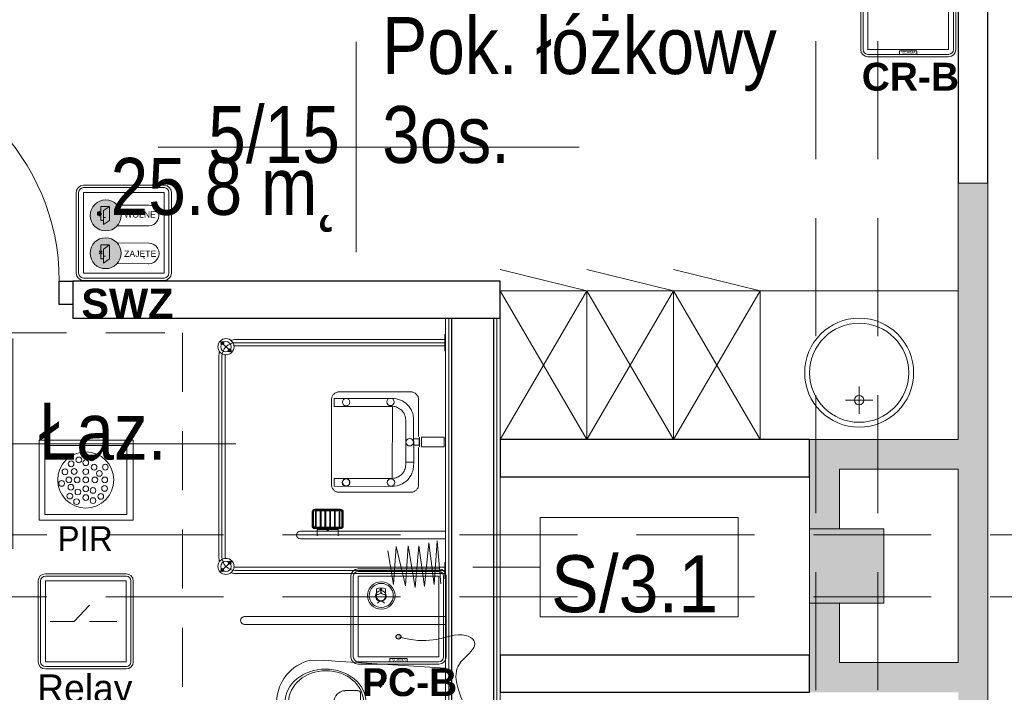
# Model space of a CAD drawing. Header units: centimetres. Extents: x -1316 to 21770, y -8842 to 3590.
# Tile 65 of 125: x -947 to -549, y 2277 to 2549. Entities that reach past the tile are written whole.
import ezdxf

# ---------------------------------------------------------------- set-up
doc = ezdxf.new("R2010")
doc.units = ezdxf.units.CM
for name, pattern in [('Dash', [60, 30, -30]), ('Hidden', [71.4375, 47.625, -23.8125]), ('Ponad', [39.688, 23.813, -15.875]), ('Ukryte', [71.438, 47.625, -23.813])]:
    doc.linetypes.add(name, pattern=pattern)
for name, color, linetype, lineweight in [('A-AREA-IDEN', 2, 'Continuous', 13), ('A-DETL', 90, 'Continuous', 9), ('A-DETL-GENF', 92, 'Continuous', 9), ('A-DETL-HDLN', 90, 'Ukryte', 9), ('A-DETL-MEDM', 33, 'Continuous', 13), ('A-DOOR', 31, 'Continuous', 13), ('A-FLOR-OVHD', 1, 'Ponad', 9), ('A-WALL', 113, 'Continuous', 13), ('A-WALL-FNSH', 113, 'Continuous', 13), ('A-WALL-IDEN', 211, 'Continuous', 13), ('A-WALL-PATT', 111, 'Continuous', 13), ('I-FURN', 30, 'Continuous', 9), ('P-SANR-FIXT', 6, 'Continuous', 9), ('PRZYW_Elementy_inst_przyw', 7, 'Continuous', 9), ('S-COLS', 52, 'Continuous', 13)]:
    doc.layers.add(name, color=color, linetype=linetype, lineweight=lineweight)
doc.styles.add('adam', font='arialbd.ttf')
doc.styles.add('Arial_11', font='arial.ttf', dxfattribs={"width": 0.85, "height": 23})
doc.styles.add('Arial_12', font='arial.ttf', dxfattribs={"width": 0.9, "height": 23})
doc.styles.add('GENERATED_STYLE_1', font='arial.ttf')

# ---------------------------------------------------------------- blocks, each defined once
blk = doc.blocks.new('M_Concrete-Square-Column - 300 x 300mm-1794508-5_piętro III __10_50 m_ - stan projektowany')
at = {"layer": 'S-COLS', "lineweight": 9}
blk.add_hatch(color=254, dxfattribs=at).paths.add_polyline_path([(15, -15), (15, 15), (-15, 15), (-15, -15)], flags=0)
for p, q in [((15, 15), (-15, 15)), ((-15, 15), (-15, -15)), ((15, -15), (15, 15)), ((-15, -15), (15, -15))]:
    blk.add_line(p, q, dxfattribs=at)
blk = doc.blocks.new('Blat - Blat-V3-5_piętro III __10_50 m_ - stan projektowany')
at = {"layer": 'I-FURN'}
for p, q in [((0, 60), (0, 0)), ((80, 60), (0, 60))]:
    blk.add_line(p, q, dxfattribs=at)
blk = doc.blocks.new('DRZWI 1S - automatyczna etykieta - Drzwi 90 _łazienkowe_-2364283-5_piętro III __10_50 m_ - stan projektowany')
at = {"layer": 'A-DETL-GENF'}
for p, q in [((-50.5, 2), (-45, 2)), ((-50.5, -7.5), (-50.5, 2)), ((-45, 2), (-45, -7.5)), ((45, 2), (50.5, 2)), ((45, -7.5), (45, 2)), ((50.5, 2), (50.5, -7.5)), ((-45, -7.5), (-50.5, -7.5)), ((50.5, -7.5), (45, -7.5))]:
    blk.add_line(p, q, dxfattribs=at)
at = {"layer": 'A-DETL-MEDM', "lineweight": 25}
for p, q in [((-50.5, -7.5), (-50.5, 2)), ((-50.5, 2), (-45, 2)), ((-45, 2), (-45, -7.5)), ((45, 2), (45, -7.5)), ((50.5, 2), (45, 2)), ((50.5, -7.5), (50.5, 2)), ((-45, -7.5), (-50.5, -7.5)), ((45, -7.5), (50.5, -7.5))]:
    blk.add_line(p, q, dxfattribs=at)
at = {"layer": 'A-DOOR'}
blk.add_line((45, -7.5), (45, -97.5), dxfattribs=at)
blk.add_arc((45, -7.5), 90, 180, 270, dxfattribs=at)
blk = doc.blocks.new('umywalka okrągła d _44cm stal nierdzewna - Type 1-2178342-5_piętro III __10_50 m_ - stan projektowany')
at = {"layer": 'P-SANR-FIXT'}
for p, q in [((12.5, 16.43), (12.5, 27.43)), ((7, 21.93), (18, 21.93))]:
    blk.add_line(p, q, dxfattribs=at)
for centre, radius in [((12.5, 33), 22), ((12.5, 33), 20), ((12.5, 21.93), 1.9)]:
    blk.add_circle(centre, radius, dxfattribs=at)
blk = doc.blocks.new('miska ustępowa dla N_35_5x54 wisząca koło narożna - Type 1-2357505-5_piętro III __10_50 m_ - stan projektowany')
at = {"layer": 'P-SANR-FIXT'}
for p, q in [((44.09, 92.2), (44.09, 11)), ((47.21, 92.2), (47.21, 11)), ((-23.38, 80.62), (-32.35, 80.62)), ((-23.38, 79.06), (-32.35, 79.06)), ((-32.35, 77.5), (-23.38, 77.5)), ((-24.94, 56.63), (-24.94, 77.5)), ((-23.38, 56.63), (-23.38, 79.06)), ((-21.82, 56.63), (-21.82, 79.06)), ((1.02, 74.96), (2.75, 76.27)), ((2.75, 76.27), (4.01, 77.03)), ((4.01, 77.03), (6.13, 78.05)), ((6.13, 78.05), (7.56, 78.51)), ((7.56, 78.51), (9.56, 78.98)), ((9.56, 78.98), (11.02, 79.17)), ((11.02, 79.17), (12.5, 79.25)), ((12.5, 79.25), (13.98, 79.17)), ((13.98, 79.17), (15.44, 78.98)), ((15.44, 78.98), (17.44, 78.51)), ((17.44, 78.51), (18.87, 78.05)), ((18.87, 78.05), (20.99, 77.03)), ((20.99, 77.03), (22.25, 76.27)), ((22.25, 76.27), (23.98, 74.96)), ((-2.34, 71.05), (-1.51, 72.26)), ((-1.51, 72.26), (-0.58, 73.39)), ((-0.58, 73.39), (1.02, 74.96)), ((23.98, 74.96), (25.58, 73.39)), ((25.58, 73.39), (26.51, 72.26)), ((26.51, 72.26), (27.34, 71.05)), ((-4.19, 67.09), (-3.69, 68.46)), ((-3.69, 68.46), (-3.07, 69.78)), ((-3.07, 69.78), (-2.34, 71.05)), ((27.34, 71.05), (28.07, 69.78)), ((28.07, 69.78), (28.69, 68.46)), ((28.69, 68.46), (29.19, 67.09)), ((-4.88, 59.89), (-4.82, 64.32)), ((-4.82, 64.32), (-4.57, 65.68)), ((-4.57, 65.68), (-4.19, 67.09)), ((29.19, 67.09), (29.57, 65.68)), ((29.57, 65.68), (29.53, 64.32)), ((29.53, 64.32), (29.58, 59.89)), ((-4.56, 55.56), (-4.88, 59.89)), ((29.58, 59.89), (29.22, 55.56)), ((-1.4, 11), (-4.56, 55.56)), ((8.17, 46.6), (8.17, 51.72)), ((17.32, 51.72), (17.32, 46.6)), ((29.22, 55.56), (26.4, 11)), ((16.4, 45.33), (9.09, 45.33)), ((3.32, 37.31), (6.14, 37.31)), ((4.69, 35.9), (4.69, 38.7)), ((18.43, 37.31), (21.25, 37.31)), ((19.8, 35.9), (19.8, 38.7))]:
    blk.add_line(p, q, dxfattribs=at)
for centre in [(4.69, 37.31), (19.8, 37.31)]:
    blk.add_circle(centre, 0.825, dxfattribs=at)
for centre, radius, start, end in [((45.65, 92.2), 1.56, 0, 180), ((-23.38, 79.06), 1.56, 360, 90), ((-23.38, 79.06), 1.56, 270, 360), ((-30.79, 56.63), 5.85, 254.5618, 0), ((-30.79, 56.63), 7.41, 257.8673, 0), ((-30.79, 56.63), 8.97, 260.0004, 0), ((12.74, 51.5), 4.58, 2.8022, 177.1978), ((9.34, 46.48), 1.17, 174.1101, 257.7661), ((16.15, 46.48), 1.17, 282.2339, 5.8899)]:
    blk.add_arc(centre, radius, start, end, dxfattribs=at)
for centre, major_axis, ratio in [((12.55, 59.51), (0, 16.33), 0.823529), ((12.55, 59.26), (0, 15.16), 0.845174)]:
    blk.add_ellipse(centre, major_axis=major_axis, ratio=ratio, dxfattribs=at)
blk = doc.blocks.new('brodzik natryskowy dla N - Type 1-2359080-5_piętro III __10_50 m_ - stan projektowany')
at = {"layer": 'P-SANR-FIXT'}
for p, q in [((-35.25, 97.25), (-40.13, 102.13)), ((47.11, 102.55), (-33.8, 102.55)), ((-33.8, 101.3), (47.11, 101.3)), ((47.11, 100.05), (-33.8, 100.05)), ((48.56, 97.25), (53.43, 102.13)), ((-40.55, 11.3), (-40.55, 95.8)), ((-39.3, 11), (-39.3, 95.8)), ((-38.05, 11.3), (-38.05, 95.8)), ((51.36, 11.3), (51.36, 95.8)), ((52.61, 11), (52.61, 96)), ((53.86, 11.3), (53.86, 95.8)), ((-26.61, 11.2), (-26.61, 69.6)), ((-23.41, 69.6), (-23.41, 11.2)), ((-22.41, 63.8), (-22.41, 53.4)), ((-22.11, 63.8), (-22.11, 53.4)), ((-21.81, 63.8), (-21.81, 53.4)), ((-15.71, 64.9), (-21.31, 64.9)), ((-15.71, 64.6), (-21.31, 64.6)), ((-15.71, 64.3), (-21.31, 64.3)), ((-15.21, 53.4), (-15.21, 63.8)), ((-14.91, 53.4), (-14.91, 63.8)), ((-14.61, 53.4), (-14.61, 63.8)), ((-22.41, 62.85), (-25.41, 62.85)), ((-22.81, 62.85), (-22.81, 54.35)), ((-22.61, 62.85), (-22.61, 54.35)), ((-21.81, 63.5), (-15.21, 63.5)), ((-21.81, 63.2), (-15.21, 63.2)), ((-21.81, 61.6), (-15.21, 61.6)), ((-21.81, 61.3), (-15.21, 61.3)), ((-21.81, 59.7), (-15.21, 59.7)), ((-21.81, 59.4), (-15.21, 59.4)), ((-21.81, 57.8), (-15.21, 57.8)), ((-21.81, 57.5), (-15.21, 57.5)), ((-21.81, 55.9), (-15.21, 55.9)), ((-7.4, 55.43), (-7.25, 55.67)), ((-7.25, 55.67), (-7.07, 55.9)), ((-7.07, 55.9), (-6.88, 56.11)), ((-6.88, 56.11), (-6.67, 56.31)), ((-6.67, 56.31), (-6.44, 56.49)), ((-6.44, 56.49), (-6.2, 56.64)), ((-6.2, 56.64), (-5.95, 56.77)), ((-5.95, 56.77), (-5.69, 56.88)), ((-5.69, 56.88), (-5.41, 56.96)), ((-5.41, 56.96), (-5.13, 57.01)), ((-5.29, 56.03), (-5.37, 32.6)), ((-2.15, 56.03), (-5.29, 56.03)), ((-5.13, 57.01), (29.82, 57.01)), ((-2.15, 32.63), (-2.15, 56.03)), ((26.92, 56.03), (30.07, 56.03)), ((26.92, 56.03), (26.92, 32.43)), ((29.82, 57.01), (30.1, 57.01)), ((30.07, 32.63), (30.07, 56.03)), ((30.1, 57.01), (30.38, 56.96)), ((30.38, 56.96), (30.65, 56.89)), ((30.65, 56.89), (30.92, 56.78)), ((30.92, 56.78), (31.17, 56.66)), ((31.17, 56.66), (31.41, 56.51)), ((31.41, 56.51), (31.64, 56.34)), ((31.64, 56.34), (31.85, 56.14)), ((31.85, 56.14), (32.05, 55.93)), ((32.05, 55.93), (32.22, 55.71)), ((32.22, 55.71), (32.38, 55.46)), ((-22.41, 54.35), (-25.41, 54.35)), ((-21.81, 55.6), (-15.21, 55.6)), ((-21.81, 54), (-15.21, 54)), ((-21.81, 53.7), (-15.21, 53.7)), ((-21.31, 52.9), (-15.71, 52.9)), ((-21.31, 52.6), (-15.71, 52.6)), ((-21.31, 52.3), (-15.71, 52.3)), ((-7.74, 54.37), (-7.7, 54.64)), ((-7.74, 54.09), (-7.74, 54.37)), ((-7.74, 24.55), (-7.74, 54.09)), ((-7.7, 54.64), (-7.62, 54.91)), ((-7.62, 54.91), (-7.52, 55.18)), ((-7.52, 55.18), (-7.4, 55.43)), ((-5.18, 51.58), (-5.13, 51.71)), ((-5.13, 51.71), (-5.07, 51.84)), ((-5.07, 51.84), (-4.99, 51.96)), ((-4.99, 51.96), (-4.91, 52.08)), ((-4.91, 52.08), (-4.81, 52.18)), ((-4.81, 52.18), (-4.71, 52.27)), ((-4.71, 52.27), (-4.6, 52.36)), ((-4.6, 52.36), (-4.48, 52.43)), ((-4.48, 52.43), (-4.35, 52.49)), ((-4.35, 52.49), (-4.21, 52.54)), ((-4.21, 52.54), (-4.07, 52.58)), ((-4.07, 52.58), (-3.93, 52.6)), ((-3.93, 52.6), (-3.78, 52.61)), ((-3.78, 52.61), (-3.63, 52.6)), ((-3.63, 52.6), (-3.48, 52.58)), ((-3.48, 52.58), (-3.34, 52.54)), ((-3.34, 52.54), (-3.21, 52.49)), ((-3.21, 52.49), (-3.08, 52.43)), ((-3.08, 52.43), (-2.96, 52.36)), ((-2.96, 52.36), (-2.85, 52.27)), ((-2.85, 52.27), (-2.74, 52.18)), ((-2.74, 52.18), (-2.65, 52.08)), ((-2.65, 52.08), (-2.56, 51.96)), ((-2.56, 51.96), (-2.49, 51.84)), ((-2.49, 51.84), (-2.43, 51.71)), ((-2.43, 51.71), (-2.38, 51.58)), ((32.38, 55.46), (32.51, 55.21)), ((32.51, 55.21), (32.61, 54.94)), ((32.61, 54.94), (32.69, 54.67)), ((32.69, 54.67), (32.74, 54.38)), ((32.74, 54.38), (32.74, 24.86)), ((-5.24, 51.15), (-5.23, 51.29)), ((-5.23, 51), (-5.24, 51.15)), ((-5.23, 51.29), (-5.21, 51.44)), ((-5.21, 50.85), (-5.23, 51)), ((-5.21, 51.44), (-5.18, 51.58)), ((-5.18, 50.71), (-5.21, 50.85)), ((-5.13, 50.58), (-5.18, 50.71)), ((-5.07, 50.45), (-5.13, 50.58)), ((-4.99, 50.33), (-5.07, 50.45)), ((-4.91, 50.21), (-4.99, 50.33)), ((-4.81, 50.11), (-4.91, 50.21)), ((-4.71, 50.02), (-4.81, 50.11)), ((-4.6, 49.93), (-4.71, 50.02)), ((-4.48, 49.86), (-4.6, 49.93)), ((-4.35, 49.8), (-4.48, 49.86)), ((-4.21, 49.75), (-4.35, 49.8)), ((-4.07, 49.71), (-4.21, 49.75)), ((-3.93, 49.69), (-4.07, 49.71)), ((-3.78, 49.68), (-3.93, 49.69)), ((-3.48, 49.71), (-3.63, 49.69)), ((-3.34, 49.75), (-3.48, 49.71)), ((-3.21, 49.8), (-3.34, 49.75)), ((-3.08, 49.86), (-3.21, 49.8)), ((-2.96, 49.93), (-3.08, 49.86)), ((-2.85, 50.02), (-2.96, 49.93)), ((-2.74, 50.11), (-2.85, 50.02)), ((-2.65, 50.21), (-2.74, 50.11)), ((-2.56, 50.33), (-2.65, 50.21)), ((-2.49, 50.45), (-2.56, 50.33)), ((-2.43, 50.58), (-2.49, 50.45)), ((-2.38, 50.71), (-2.43, 50.58)), ((-2.38, 51.58), (-2.34, 51.44)), ((-2.34, 50.85), (-2.38, 50.71)), ((-2.34, 51.44), (-2.32, 51.29)), ((-2.32, 51), (-2.34, 50.85)), ((-2.32, 51.29), (-2.31, 51.15)), ((-2.31, 51.15), (-2.32, 51)), ((-44.99, 32.02), (-31.46, 34.32)), ((-29.67, 31), (-44.99, 32.02)), ((-5.37, 32.6), (-5.32, 31.71)), ((26.92, 32.43), (-2.15, 32.63)), ((-2.03, 31.55), (-2.11, 32.1)), ((26.8, 31.55), (26.88, 32.1)), ((30.15, 32.6), (30.1, 31.71)), ((-45.5, 27.16), (-29.67, 31)), ((-5.32, 31.71), (-5.19, 30.85)), ((-5.19, 30.85), (-4.98, 30.01)), ((-4.98, 30.01), (-4.68, 29.22)), ((-4.68, 29.22), (-4.32, 28.45)), ((-4.32, 28.45), (-3.88, 27.74)), ((-1.89, 31.01), (-2.03, 31.55)), ((-1.71, 30.51), (-1.89, 31.01)), ((-1.47, 30.02), (-1.71, 30.51)), ((-1.19, 29.56), (-1.47, 30.02)), ((-0.87, 29.14), (-1.19, 29.56)), ((-0.51, 28.74), (-0.87, 29.14)), ((-0.12, 28.38), (-0.51, 28.74)), ((0.31, 28.06), (-0.12, 28.38)), ((0.76, 27.79), (0.31, 28.06)), ((24.01, 27.79), (24.47, 28.06)), ((24.47, 28.06), (24.89, 28.38)), ((24.89, 28.38), (25.29, 28.74)), ((25.29, 28.74), (25.65, 29.14)), ((25.65, 29.14), (25.96, 29.56)), ((25.96, 29.56), (26.24, 30.02)), ((26.24, 30.02), (26.48, 30.51)), ((26.48, 30.51), (26.66, 31.01)), ((26.66, 31.01), (26.8, 31.55)), ((29.09, 28.45), (28.66, 27.74)), ((29.46, 29.22), (29.09, 28.45)), ((29.75, 30.01), (29.46, 29.22)), ((29.97, 30.85), (29.75, 30.01)), ((30.1, 31.71), (29.97, 30.85)), ((-46.26, 23.33), (-29.41, 26.14)), ((-29.41, 26.14), (-45.5, 27.16)), ((-7.7, 24.28), (-7.74, 24.55)), ((-7.62, 24.01), (-7.7, 24.28)), ((-7.51, 23.75), (-7.62, 24.01)), ((-3.88, 27.74), (-3.38, 27.07)), ((-3.38, 27.07), (-2.82, 26.45)), ((-2.82, 26.45), (-2.2, 25.89)), ((-2.2, 25.89), (-1.53, 25.38)), ((-1.53, 25.38), (-0.81, 24.95)), ((-0.81, 24.95), (-0.05, 24.58)), ((-0.05, 24.58), (0.75, 24.29)), ((0.75, 24.29), (1.58, 24.07)), ((1.25, 27.55), (0.76, 27.79)), ((1.76, 27.36), (1.25, 27.55)), ((1.58, 24.07), (2.44, 23.94)), ((2.29, 27.23), (1.76, 27.36)), ((2.84, 27.14), (2.29, 27.23)), ((2.44, 23.94), (4.41, 23.89)), ((3.4, 27.11), (2.84, 27.14)), ((4.41, 27.12), (3.4, 27.11)), ((3.78, 27.12), (21.37, 27.12)), ((22.33, 23.94), (3.78, 23.89)), ((4.41, 23.89), (4.41, 27.12)), ((11.19, 23.94), (13.8, 23.94)), ((11.19, 21.67), (11.19, 23.94)), ((13.8, 23.94), (13.8, 21.67)), ((21.37, 27.12), (21.94, 27.14)), ((21.94, 27.14), (22.49, 27.23)), ((23.2, 24.07), (22.33, 23.94)), ((22.49, 27.23), (23.02, 27.36)), ((23.02, 27.36), (23.53, 27.55)), ((24.03, 24.29), (23.2, 24.07)), ((23.53, 27.55), (24.01, 27.79)), ((24.83, 24.58), (24.03, 24.29)), ((25.59, 24.95), (24.83, 24.58)), ((26.31, 25.38), (25.59, 24.95)), ((26.98, 25.89), (26.31, 25.38)), ((27.59, 26.45), (26.98, 25.89)), ((28.16, 27.07), (27.59, 26.45)), ((28.66, 27.74), (28.16, 27.07)), ((32.6, 24.04), (32.49, 23.77)), ((32.68, 24.31), (32.6, 24.04)), ((32.74, 24.58), (32.68, 24.31)), ((32.74, 24.86), (32.74, 24.58)), ((-29.41, 21.8), (-46.26, 23.33)), ((-45.75, 19.5), (-29.41, 21.8)), ((-7.38, 23.5), (-7.51, 23.75)), ((-7.23, 23.25), (-7.38, 23.5)), ((-7.05, 23.02), (-7.23, 23.25)), ((-6.85, 22.81), (-7.05, 23.02)), ((-6.64, 22.61), (-6.85, 22.81)), ((-6.41, 22.43), (-6.64, 22.61)), ((-6.17, 22.27), (-6.41, 22.43)), ((-5.92, 22.14), (-6.17, 22.27)), ((-5.66, 22.03), (-5.92, 22.14)), ((-5.39, 21.95), (-5.66, 22.03)), ((-5.12, 21.9), (-5.39, 21.95)), ((-4.84, 21.88), (-5.12, 21.9)), ((10.32, 21.88), (-4.84, 21.88)), ((10.54, 20.79), (14.45, 20.79)), ((10.54, 11.52), (10.54, 20.79)), ((14.44, 21.54), (10.55, 21.51)), ((13.8, 21.67), (11.19, 21.67)), ((14.45, 11.52), (14.45, 20.79)), ((30.14, 21.88), (14.73, 21.88)), ((30.36, 21.95), (30.1, 21.9)), ((30.62, 22.03), (30.14, 21.88)), ((30.87, 22.14), (30.62, 22.03)), ((31.12, 22.28), (30.87, 22.14)), ((31.36, 22.44), (31.12, 22.28)), ((31.59, 22.62), (31.36, 22.44)), ((31.81, 22.82), (31.59, 22.62)), ((32.01, 23.04), (31.81, 22.82)), ((32.19, 23.27), (32.01, 23.04)), ((32.35, 23.52), (32.19, 23.27)), ((32.49, 23.77), (32.35, 23.52)), ((-28.14, 17.71), (-45.75, 19.5)), ((-44.99, 15.67), (-28.14, 17.71)), ((-27.37, 14.39), (-44.99, 15.67)), ((-44.73, 12.86), (-27.37, 14.39)), ((-42.55, 11.3), (-42.55, 11)), ((-36.05, 11.3), (-42.55, 11.3)), ((-36.05, 11), (-36.05, 11.3)), ((14.45, 11.52), (10.54, 11.52)), ((49.36, 11.3), (49.36, 11)), ((55.86, 11.3), (49.36, 11.3)), ((55.86, 11), (55.86, 11.3))]:
    blk.add_line(p, q, dxfattribs=at)
for centre, radius in [((-37.69, 99.69), 3.25), ((-39.18, 101.17), 0.62), ((-37.69, 99.69), 2.1), ((-39.18, 101.17), 0.32), ((51, 99.69), 3.25), ((51, 99.69), 2.1), ((52.48, 101.17), 0.62), ((52.48, 101.17), 0.32), ((-36.21, 98.2), 0.62), ((-36.21, 98.2), 0.32), ((49.51, 98.2), 0.62), ((49.51, 98.2), 0.32), ((-3.85, 51.24), 1.5), ((28.59, 51.18), 1.5), ((-3.77, 33.05), 1.5), ((28.71, 33.24), 1.5), ((12.42, 25.5), 1.5)]:
    blk.add_circle(centre, radius, dxfattribs=at)
for centre, radius, start, end in [((-33.8, 95.8), 5.5, 90, 180), ((-33.8, 95.8), 6.75, 90, 106.4965), ((-33.8, 95.8), 4.25, 90, 98.8511), ((47.11, 95.8), 6.75, 73.5035, 90), ((47.11, 95.8), 5.5, 0, 90), ((47.11, 95.8), 4.25, 81.1489, 90), ((-33.8, 95.8), 6.75, 163.5035, 180), ((-33.8, 95.8), 4.25, 171.1489, 180), ((47.11, 95.8), 4.25, 0, 8.8511), ((47.11, 95.8), 6.75, 0, 16.4965), ((-25.01, 69.6), 1.6, 0, 180), ((-21.31, 63.8), 1.1, 90, 180), ((-21.31, 63.8), 0.8, 90, 180), ((-21.31, 63.8), 0.5, 90, 180), ((-15.71, 63.8), 1.1, 0, 90), ((-15.71, 63.8), 0.8, 0, 90), ((-15.71, 63.8), 0.5, 0, 90), ((-21.31, 53.4), 1.1, 180, 270), ((-21.31, 53.4), 0.8, 180, 270), ((-21.31, 53.4), 0.5, 180, 270), ((-15.71, 53.4), 0.5, 270, 0), ((-15.71, 53.4), 0.8, 270, 0), ((-15.71, 53.4), 1.1, 270, 0)]:
    blk.add_arc(centre, radius, start, end, dxfattribs=at)
blk.add_ellipse((-23.14, 58.6), major_axis=(0, 0.325), ratio=0.224951, dxfattribs=at)
blk = doc.blocks.new('szafki szatniowe - szafki bez siedziska-1388164-5_piętro III __10_50 m_ - stan projektowany')
at = {"layer": 'I-FURN'}
for p, q in [((17.5, -60), (-17.5, 0)), ((-17.5, 0), (-17.5, -60)), ((52.5, -60), (17.5, 0)), ((17.5, -60), (17.5, 0)), ((87.5, -60), (52.5, 0)), ((17.5, 0), (-17.5, -60)), ((52.5, 0), (17.5, -60)), ((17.5, 0), (17.5, -60)), ((87.5, 0), (52.5, -60)), ((52.5, 0), (52.5, -60)), ((52.5, -60), (52.5, 0)), ((-17.5, -60), (17.5, -68.63)), ((-17.5, -60), (17.5, -60)), ((17.5, -60), (52.5, -68.63)), ((17.5, -60), (52.5, -60)), ((52.5, -60), (87.5, -68.63)), ((52.5, -60), (87.5, -60))]:
    blk.add_line(p, q, dxfattribs=at)
blk = doc.blocks.new('METKA_POMIESZCZENIA2 - Rozbudowana - bez ramki-2396678-5_piętro III __10_50 m_ - stan projektowany')
at = {"layer": 'A-AREA-IDEN'}
for p, q in [((0, 0.425), (0, 0)), ((0.0976, 0), (-0.8, 0)), ((-0.8, 0), (0.9, 0)), ((0, 0), (0, -0.425))]:
    blk.add_line(p, q, dxfattribs=at)
blk = doc.blocks.new('ET sciana_AT7 - 10mm-2270614-5_piętro III __10_50 m_ - stan projektowany')
at = {"layer": 'A-WALL-IDEN'}
for p, q in [((-0.4, 0.196875), (0.4, 0.196875)), ((-0.4, -0.203125), (-0.4, 0.196875)), ((0.4, 0.196875), (0.4, -0.203125)), ((-0.4, -0.203125), (0.4, -0.203125))]:
    blk.add_line(p, q, dxfattribs=at)
blk = doc.blocks.new('Ikona')
at = {"layer": 'PRZYW_Elementy_inst_przyw'}
h = blk.add_hatch(color=1, dxfattribs=at)
h.dxf.hatch_style = 1
h.paths.add_polyline_path([(-1065.97, 3801.31), (-1066.17, 3801.31), (-1066.17, 3801.08), (-1065.97, 3801.08)])
h.paths.add_polyline_path([(-1065.97, 3801.08), (-1066.17, 3801.08), (-1066.17, 3800.87), (-1065.97, 3800.87)])
h.paths.add_polyline_path([(-1065.74, 3801.08), (-1065.97, 3801.08), (-1065.97, 3800.87), (-1065.74, 3800.87)])
h.paths.add_polyline_path([(-1066.17, 3801.08), (-1066.41, 3801.08), (-1066.41, 3800.87), (-1066.17, 3800.87)])
h.paths.add_polyline_path([(-1065.97, 3800.87), (-1066.17, 3800.87), (-1066.17, 3800.64), (-1065.97, 3800.64)])
at = {"layer": 'PRZYW_Elementy_inst_przyw', "color": 1}
for p, q in [((-1067.65, 3799.71), (-1067.65, 3801.21)), ((-1064.49, 3799.71), (-1064.49, 3801.21))]:
    blk.add_line(p, q, dxfattribs=at)
for points in [[(-1065.74, 3801.08), (-1065.74, 3800.87), (-1066.41, 3800.87), (-1066.41, 3801.08)], [(-1066.17, 3801.31), (-1065.97, 3801.31), (-1065.97, 3800.64), (-1066.17, 3800.64)]]:
    blk.add_lwpolyline(points, close=True, dxfattribs=at)
for centre, radius, start, end in [((-1066.07, 3798.03), 3.55, 63.5398, 116.4602), ((-1066.07, 3798.74), 1.85, 31.7978, 276.8309), ((-1066.06, 3798.68), 1.6, 156.7793, 23.2207), ((-1066.07, 3798.72), 1.65, 89.6447, 89.8927), ((-1066.08, 3798.74), 1.86, 277.2029, 31.4258), ((-1066.07, 3795.45), 1.43, 32.8175, 147.1825)]:
    blk.add_arc(centre, radius, start, end, dxfattribs=at)
at = {"layer": 'PRZYW_Elementy_inst_przyw', "color": 1, "lineweight": 5}
for centre, start, end in [((-1067.2, 3800.4), 253.1892, 358.3615), ((-1064.92, 3800.4), 181.6385, 286.8108)]:
    blk.add_arc(centre, 1.14, start, end, dxfattribs=at)
blk = doc.blocks.new('PC-B')
at = {"layer": 'PRZYW_Elementy_inst_przyw'}
for p, q in [((16.32, 0), (-16.32, 0)), ((-19.2, -2.88), (-19.2, -35.52)), ((-18.24, -2.88), (-18.24, -35.52)), ((-16.32, -0.96), (16.32, -0.96)), ((18.24, -2.88), (18.24, -35.52)), ((19.2, -35.52), (19.2, -2.88)), ((-16.32, -37.44), (16.32, -37.44)), ((-16.32, -38.4), (16.32, -38.4))]:
    blk.add_line(p, q, dxfattribs=at)
at = {"layer": 'PRZYW_Elementy_inst_przyw', "color": 7}
blk.add_lwpolyline([(-16.32, -2.88), (16.32, -2.88), (16.32, -35.52), (-16.32, -35.52)], close=True, dxfattribs=at)
at = {"layer": 'PRZYW_Elementy_inst_przyw', "color": 0}
blk.add_lwpolyline([(-3.49, -36.08), (3.49, -36.08), (3.49, -37.44), (-3.49, -37.44)], close=True, dxfattribs=at)
at = {"layer": 'PRZYW_Elementy_inst_przyw', "color": 0, "lineweight": 5, "ltscale": 0.4}
blk.add_lwpolyline([(29.98, -55.8), (29.98, -63.78), (22.13, -63.78), (22.13, -55.8)], dxfattribs=at)
at = {"layer": 'PRZYW_Elementy_inst_przyw', "lineweight": 5}
for radius in [5.55, 4.87]:
    blk.add_circle((-6.96, -10.7), radius, dxfattribs=at)
at = {"layer": 'PRZYW_Elementy_inst_przyw', "linetype": 'Continuous', "lineweight": -3, "ltscale": 0.4}
blk.add_circle((0, -27.36), 0.96, dxfattribs=at)
at = {"layer": 'PRZYW_Elementy_inst_przyw'}
for centre, radius, start, end in [((-16.32, -2.88), 2.88, 90, 180), ((16.32, -2.88), 2.88, 0, 90), ((-16.32, -2.88), 1.92, 90, 180), ((16.32, -2.88), 1.92, 0, 90), ((-16.32, -35.52), 2.88, 180, 270), ((-16.32, -35.52), 1.92, 180, 270), ((16.32, -35.52), 2.88, 270, 0), ((16.32, -35.52), 1.92, 270, 0)]:
    blk.add_arc(centre, radius, start, end, dxfattribs=at)
at = {"layer": 'PRZYW_Elementy_inst_przyw', "color": 0, "lineweight": 5, "ltscale": 0.4}
blk.add_arc((26.05, -58.49), 4.75, 34.3565, 145.6435, dxfattribs=at)
at = {"layer": 'PRZYW_Elementy_inst_przyw', "color": 0, "linetype": 'Continuous', "lineweight": 5, "ltscale": 0.4}
blk.add_open_spline([(0, -27.36), (11.69, -30.77), (24.21, -24.31), (33.16, -29.41), (27.42, -35.44), (20.7, -41.6), (26.05, -53.73)], degree=3, dxfattribs=at)
at = {"layer": 'PRZYW_Elementy_inst_przyw', "lineweight": 5, "xscale": 1.155937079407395, "yscale": 1.155937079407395, "zscale": 1.155937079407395}
for p in [(1225.21, -4402), (1258.45, -4450.36)]:
    blk.add_blockref('Ikona', p, dxfattribs=at)
at = {"layer": 'PRZYW_Elementy_inst_przyw', "color": 0, "insert": (-2.71, -36.19), "char_height": 1.056, "attachment_point": 1}
blk.add_mtext_dynamic_manual_height_columns('SCHIMA', width=11.8192, gutter_width=12.5, heights=[0], dxfattribs=at)
at = {"layer": 'PRZYW_Elementy_inst_przyw', "color": 7, "linetype": 'Continuous', "lineweight": -3, "style": 'adam'}
blk.add_attdef('NAZWA', (-14.71, -51.32), '', height=11.25, dxfattribs=at)
blk = doc.blocks.new('PIR')
at = {"layer": 'PRZYW_Elementy_inst_przyw'}
for points in [[(9088.59, 2536.84), (9126.55, 2536.84), (9126.55, 2504.57), (9088.59, 2504.57)], [(9090.91, 2534.66), (9124.04, 2534.66), (9124.04, 2506.88), (9090.91, 2506.88)]]:
    blk.add_lwpolyline(points, close=True, dxfattribs=at)
for centre, radius in [((9107.47, 2520.77), 11.34), ((9104.67, 2528.87), 1.16), ((9107.47, 2527.71), 1.16), ((9109.9, 2529.71), 1.16), ((9099.08, 2524.06), 1.16), ((9101.55, 2527.29), 1.16), ((9102.8, 2524.18), 1.16), ((9107.47, 2524.12), 1.16), ((9110.84, 2525.94), 1.16), ((9115.37, 2525.94), 1.16), ((9100.67, 2520.77), 1.16), ((9103.96, 2520.77), 1.16), ((9107.47, 2520.77), 1.16), ((9111.19, 2520.77), 1.16), ((9112.95, 2523.41), 1.16), ((9115.13, 2520.77), 1.16), ((9097.73, 2519.36), 1.16), ((9101.49, 2517.83), 1.16), ((9104.31, 2515.91), 1.16), ((9107.47, 2517.18), 1.16), ((9110.39, 2516.56), 1.16), ((9115.07, 2517.36), 1.16), ((9101.05, 2514.27), 1.16), ((9103.78, 2512.01), 1.16), ((9107.47, 2513.66), 1.16), ((9110.39, 2512.42), 1.16), ((9113.54, 2514.13), 1.16)]:
    blk.add_circle(centre, radius, dxfattribs=at)
at = {"layer": 'PRZYW_Elementy_inst_przyw', "insert": (9096.08, 2502.08), "char_height": 10, "width": 56.1511, "attachment_point": 1}
blk.add_mtext('PIR', dxfattribs=at)
blk = doc.blocks.new('relay')
at = {"layer": 'PRZYW_Elementy_inst_przyw', "lineweight": 20}
for p, q in [((16.32, 0), (-16.32, 0)), ((-19.2, -2.88), (-19.2, -35.52)), ((-18.24, -2.88), (-18.24, -35.52)), ((-16.32, -0.96), (16.32, -0.96)), ((18.24, -2.88), (18.24, -35.52)), ((19.2, -35.52), (19.2, -2.88)), ((-16.32, -37.44), (16.32, -37.44)), ((-16.32, -38.4), (16.32, -38.4))]:
    blk.add_line(p, q, dxfattribs=at)
at = {"layer": 'PRZYW_Elementy_inst_przyw', "lineweight": 5}
for p, q in [((-4.68, -19.2), (1.56, -12.67)), ((-14.36, -19.2), (-4.68, -19.2)), ((1.56, -19.2), (12.59, -19.2))]:
    blk.add_line(p, q, dxfattribs=at)
at = {"layer": 'PRZYW_Elementy_inst_przyw', "color": 7, "lineweight": 20}
blk.add_lwpolyline([(-16.32, -2.88), (16.32, -2.88), (16.32, -35.52), (-16.32, -35.52)], close=True, dxfattribs=at)
at = {"layer": 'PRZYW_Elementy_inst_przyw', "lineweight": 20}
for centre, radius, start, end in [((-16.32, -2.88), 2.88, 90, 180), ((16.32, -2.88), 2.88, 0, 90), ((-16.32, -2.88), 1.92, 90, 180), ((16.32, -2.88), 1.92, 0, 90), ((-16.32, -35.52), 2.88, 180, 270), ((-16.32, -35.52), 1.92, 180, 270), ((16.32, -35.52), 2.88, 270, 0), ((16.32, -35.52), 1.92, 270, 0)]:
    blk.add_arc(centre, radius, start, end, dxfattribs=at)
at = {"layer": 'PRZYW_Elementy_inst_przyw', "color": 7, "linetype": 'Continuous', "lineweight": -3}
blk.add_attdef('RELAY', (-19.65, -51.84), '', height=11.25, dxfattribs=at)
blk = doc.blocks.new('Sygnalizator Wolne-Zajęte')
at = {"linetype": 'Continuous', "lineweight": 20, "true_color": 0x139b48}
h = blk.add_hatch(color=114, dxfattribs=at)
h.dxf.hatch_style = 1
edge = h.paths.add_edge_path()
edge.add_arc((6.13, -12.18), 6.24, 0, 360)
at = {"linetype": 'Continuous', "lineweight": 20, "true_color": 0xffffff}
h = blk.add_hatch(color=7, dxfattribs=at)
h.dxf.hatch_style = 1
h.paths.add_polyline_path([(2.79, -10.93), (3.54, -10.93), (3.54, -10.4), (4.49, -11.58), (3.54, -12.43), (3.54, -12.09), (2.79, -12.09)])
at = {"linetype": 'Continuous', "lineweight": 20, "true_color": 0xcd2027}
h = blk.add_hatch(color=242, dxfattribs=at)
h.dxf.hatch_style = 1
edge = h.paths.add_edge_path()
edge.add_arc((6.08, -27.43), 6.24, 0, 360)
at = {"color": 7, "linetype": 'Continuous', "lineweight": 20, "true_color": 0xffffff}
for p, q in [((3.54, -10.93), (3.54, -10.4)), ((3.54, -10.4), (4.49, -11.58)), ((4.49, -11.58), (3.54, -12.43)), ((7.71, -8.56), (4.17, -8.56)), ((4.17, -8.56), (4.17, -10.92)), ((5.21, -10.22), (7.71, -8.56)), ((5.21, -10.22), (5.21, -15.89)), ((7.71, -8.56), (7.71, -14.23)), ((3.54, -12.43), (3.54, -12.09)), ((4.17, -12.19), (4.17, -14.23)), ((4.17, -14.23), (5.21, -14.23)), ((5.21, -13.06), (6.09, -13.06)), ((5.21, -15.89), (7.71, -14.23)), ((4.72, -26.44), (3.48, -27.71)), ((3.5, -26.44), (4.75, -27.71)), ((7.71, -24.08), (4.17, -24.08)), ((4.17, -24.08), (4.17, -26.44)), ((4.17, -27.71), (4.17, -29.74)), ((5.21, -25.74), (7.71, -24.08)), ((5.21, -25.74), (5.21, -31.41)), ((7.71, -24.08), (7.71, -29.74)), ((4.17, -29.74), (5.21, -29.74)), ((5.21, -28.57), (6.09, -28.57)), ((5.21, -31.41), (7.71, -29.74))]:
    blk.add_line(p, q, dxfattribs=at)
at = {"color": 251, "linetype": 'Continuous', "lineweight": 20, "true_color": 0x636466}
for p, q in [((23.49, -8.01), (10.7, -7.99)), ((23.49, -16.35), (10.75, -16.33)), ((23.5, -23.34), (10.73, -23.31)), ((23.51, -31.67), (10.64, -31.65))]:
    blk.add_line(p, q, dxfattribs=at)
at = {"color": 7, "linetype": 'Continuous', "lineweight": 20, "true_color": 0xffffff}
blk.add_lwpolyline([(3.54, -12.09), (2.79, -12.09), (2.79, -10.93), (3.54, -10.93)], dxfattribs=at)
at = {"color": 251, "linetype": 'Continuous', "lineweight": 20, "true_color": 0x636466}
for centre in [(23.47, -12.18), (23.49, -27.5)]:
    blk.add_arc(centre, 4.17, 269.55, 90.0001, dxfattribs=at)
at = {"layer": 'PRZYW_Elementy_inst_przyw', "lineweight": 20}
for p, q in [((29.76, 0), (-2.88, 0)), ((-5.76, -2.88), (-5.76, -35.52)), ((-4.8, -2.88), (-4.8, -35.52)), ((-2.88, -0.96), (29.76, -0.96)), ((31.68, -2.88), (31.68, -35.52)), ((32.64, -35.52), (32.64, -2.88)), ((-2.88, -37.44), (29.76, -37.44)), ((-2.88, -38.4), (29.76, -38.4))]:
    blk.add_line(p, q, dxfattribs=at)
at = {"layer": 'PRZYW_Elementy_inst_przyw', "color": 7, "lineweight": 20}
blk.add_lwpolyline([(-2.88, -2.88), (29.76, -2.88), (29.76, -35.52), (-2.88, -35.52)], close=True, dxfattribs=at)
at = {"layer": 'PRZYW_Elementy_inst_przyw', "color": 251, "lineweight": 20, "true_color": 0x636466}
for centre in [(6.13, -12.18), (6.08, -27.43)]:
    blk.add_circle(centre, 6.24, dxfattribs=at)
at = {"layer": 'PRZYW_Elementy_inst_przyw', "lineweight": 20}
for centre, radius, start, end in [((-2.88, -2.88), 2.88, 90, 180), ((29.76, -2.88), 2.88, 0, 90), ((-2.88, -2.88), 1.92, 90, 180), ((29.76, -2.88), 1.92, 0, 90), ((-2.88, -35.52), 2.88, 180, 270), ((-2.88, -35.52), 1.92, 180, 270), ((29.76, -35.52), 2.88, 270, 0), ((29.76, -35.52), 1.92, 270, 0)]:
    blk.add_arc(centre, radius, start, end, dxfattribs=at)
at = {"color": 116, "linetype": 'Continuous', "lineweight": 20, "true_color": 0x136734, "char_height": 2.5, "attachment_point": 1, "style": 'GENERATED_STYLE_1'}
for s, insert in [('WOLNE', (13.56, -10.53)), ('{\\C244;\\c1973145;ZAJĘTE}', (13.56, -26.4))]:
    blk.add_mtext_dynamic_manual_height_columns(s, width=11.3525, gutter_width=7.5, heights=[0], dxfattribs=dict(at, insert=insert))
at = {"insert": (-3.73, -41.76), "char_height": 2.5, "width": 40.9178, "attachment_point": 1, "style": 'adam'}
blk.add_mtext('{\\H4.8x;SWZ}', dxfattribs=at)
blk = doc.blocks.new('Ikona2')
at = {"layer": 'PRZYW_Elementy_inst_przyw'}
h = blk.add_hatch(color=106, dxfattribs=at)
h.dxf.hatch_style = 1
h.paths.add_polyline_path([(0.1, -0.27), (-0.1, -0.27), (-0.1, -0.5), (0.1, -0.5)])
h.paths.add_polyline_path([(0.1, -0.5), (-0.1, -0.5), (-0.1, -0.7), (0.1, -0.7)])
h.paths.add_polyline_path([(0.34, -0.5), (0.1, -0.5), (0.1, -0.7), (0.34, -0.7)])
h.paths.add_polyline_path([(-0.1, -0.5), (-0.34, -0.5), (-0.34, -0.7), (-0.1, -0.7)])
h.paths.add_polyline_path([(0.1, -0.7), (-0.1, -0.7), (-0.1, -0.94), (0.1, -0.94)])
at = {"layer": 'PRZYW_Elementy_inst_przyw', "color": 106}
for p, q in [((-1.58, -1.86), (-1.58, -0.37)), ((1.58, -1.86), (1.58, -0.37))]:
    blk.add_line(p, q, dxfattribs=at)
for points in [[(0.34, -0.5), (0.34, -0.7), (-0.34, -0.7), (-0.34, -0.5)], [(-0.1, -0.27), (0.1, -0.27), (0.1, -0.94), (-0.1, -0.94)]]:
    blk.add_lwpolyline(points, close=True, dxfattribs=at)
for centre, radius, start, end in [((0, -3.55), 3.55, 63.5398, 116.4602), ((0, -2.84), 1.85, 31.7978, 276.8309), ((0.01, -2.9), 1.6, 156.7793, 23.2207), ((0, -2.85), 1.65, 89.6447, 89.8927), ((-0.01, -2.84), 1.86, 277.2029, 31.4258), ((0, -6.13), 1.43, 32.8175, 147.1825)]:
    blk.add_arc(centre, radius, start, end, dxfattribs=at)
at = {"layer": 'PRZYW_Elementy_inst_przyw', "color": 106, "lineweight": 5}
for centre, start, end in [((-1.13, -1.18), 253.1892, 358.3615), ((1.15, -1.18), 181.6385, 286.8108)]:
    blk.add_arc(centre, 1.14, start, end, dxfattribs=at)
blk = doc.blocks.new('UK4-PPO')
at = {"layer": 'PRZYW_Elementy_inst_przyw'}
for p, q in [((-16.31, 16.29), (-16.31, -16.35)), ((-15.35, 16.29), (-15.35, -16.35)), ((19.21, 19.17), (-13.43, 19.17)), ((-13.43, 18.21), (19.21, 18.21)), ((21.13, 16.29), (21.13, -16.35)), ((22.09, -16.35), (22.09, 16.29)), ((-13.43, -18.27), (19.21, -18.27)), ((-13.43, -19.23), (19.21, -19.23))]:
    blk.add_line(p, q, dxfattribs=at)
at = {"layer": 'PRZYW_Elementy_inst_przyw', "color": 7}
blk.add_lwpolyline([(-13.43, 16.29), (19.21, 16.29), (19.21, -16.35), (-13.43, -16.35)], close=True, dxfattribs=at)
at = {"layer": 'PRZYW_Elementy_inst_przyw', "color": 0}
blk.add_lwpolyline([(-0.6, -16.91), (6.38, -16.91), (6.38, -18.27), (-0.6, -18.27)], close=True, dxfattribs=at)
at = {"layer": 'PRZYW_Elementy_inst_przyw', "lineweight": 5}
for centre, radius in [((-4.07, 8.47), 5.55), ((-4.07, 8.47), 4.87), ((11.05, 8.47), 5.55), ((11.05, 8.47), 4.87)]:
    blk.add_circle(centre, radius, dxfattribs=at)
at = {"layer": 'PRZYW_Elementy_inst_przyw'}
for centre, radius, start, end in [((-13.43, 16.29), 2.88, 90, 180), ((-13.43, 16.29), 1.92, 90, 180), ((19.21, 16.29), 2.88, 0, 90), ((19.21, 16.29), 1.92, 0, 90), ((-13.43, -16.35), 2.88, 180, 270), ((-13.43, -16.35), 1.92, 180, 270), ((19.21, -16.35), 2.88, 270, 0), ((19.21, -16.35), 1.92, 270, 0)]:
    blk.add_arc(centre, radius, start, end, dxfattribs=at)
at = {"layer": 'PRZYW_Elementy_inst_przyw', "lineweight": 5, "xscale": 1.155937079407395, "yscale": 1.155937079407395, "zscale": 1.155937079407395}
for name, p in [('Ikona', (1228.1, -4382.83)), ('Ikona2', (10.92, 11.56))]:
    blk.add_blockref(name, p, dxfattribs=at)
at = {"layer": 'PRZYW_Elementy_inst_przyw', "color": 0, "insert": (0.18, -17.02), "char_height": 1.056, "attachment_point": 1}
blk.add_mtext_dynamic_manual_height_columns('SCHIMA', width=11.8192, gutter_width=12.5, heights=[0], dxfattribs=at)

msp = doc.modelspace()

# ---------------------------------------------------------------- hatches: boundary and pattern name
at = {"layer": 'A-WALL-PATT'}
h = msp.add_hatch(color=9, dxfattribs=at)
h.paths.add_polyline_path([(-555.62, 1833.33), (-555.62, 1952.83), (-567.62, 1952.83), (-567.62, 1833.33)], flags=0)
h.paths.add_polyline_path([(-555.62, 2173.83), (-555.62, 2482.83), (-567.62, 2482.83), (-567.62, 2173.83)], flags=0)
h.paths.add_polyline_path([(-555.62, 2703.83), (-555.62, 2824.33), (-567.62, 2824.33), (-567.62, 2703.83), (-558.12, 2703.83)], flags=0)
for points in [[(-567.62, 2367.33), (-567.62, 2379.33), (-627.62, 2379.33), (-627.62, 2367.33), (-615.62, 2367.33)], [(-567.62, 2277.33), (-567.62, 2289.33), (-615.62, 2289.33), (-615.62, 2277.33)]]:
    msp.add_hatch(color=9, dxfattribs=at).paths.add_polyline_path(points, flags=0)
h = msp.add_hatch(color=9, dxfattribs=at)
h.paths.add_polyline_path([(-627.62, 2277.33), (-615.62, 2277.33), (-615.62, 2313.33), (-627.62, 2313.33)], flags=0)
h.paths.add_polyline_path([(-627.62, 2343.33), (-615.62, 2343.33), (-615.62, 2367.33), (-627.62, 2367.33)], flags=0)

# ---------------------------------------------------------------- linework, layer by layer
at = {"layer": 'A-DETL', "linetype": 'Dash', "lineweight": 25}
msp.add_open_spline([(-552.77, 2638.57), (-478.91, 2638.57), (-476.08, 2638.57), (-439.12, 2638.57), (-439.12, 2601.62), (-439.12, 2598.79), (-439.12, 2573.54), (-439.12, 1655.82), (-439.12, 1618.87), (-439.12, 1616.04), (-439.12, 1512.36), (-439.12, 1509.53), (-439.12, 1472.57), (-476.08, 1472.57), (-478.91, 1472.57), (-555.62, 1472.57)], degree=3, knots=[0, 0, 0, 0, 1.242892, 2.082132, 2.921372, 3.63261, 13.975949, 24.692511, 35.163852, 36.732804, 37.928533, 39.497485, 40.336725, 41.175965, 42.450024, 42.450024, 42.450024, 42.450024], dxfattribs=at)
at = {"layer": 'A-DETL-HDLN'}
for p, q in [((-625.12, 420.83), (-625.12, 2793.33)), ((-600.12, 420.83), (-600.12, 2793.33)), ((-1197.62, 2340.83), (1172.38, 2340.83)), ((-1197.62, 2315.83), (1172.38, 2315.83))]:
    msp.add_line(p, q, dxfattribs=at)
at = {"layer": 'A-FLOR-OVHD'}
for p, q in [((-1030.89, 2422.38), (-880.89, 2422.38)), ((-880.89, 2422.38), (-880.89, 2272.38))]:
    msp.add_line(p, q, dxfattribs=at)
at = {"layer": 'A-WALL', "color": 7, "lineweight": 25}
for p, q in [((-567.62, 2572.83), (-567.62, 2482.83)), ((-555.62, 2482.83), (-555.62, 2572.83)), ((-752.62, 2443.33), (-925.12, 2443.33)), ((-752.62, 2428.33), (-752.62, 2443.33)), ((-925.12, 2433.83), (-925.12, 2428.33)), ((-925.12, 2428.33), (-752.62, 2428.33)), ((-772.12, 2228.33), (-772.12, 2428.33)), ((-755.12, 2228.33), (-755.12, 2428.33)), ((-627.62, 2379.33), (-752.62, 2379.33)), ((-752.62, 2379.33), (-752.62, 2364.33)), ((-627.62, 2364.33), (-627.62, 2379.33)), ((-752.62, 2364.33), (-627.62, 2364.33)), ((-627.62, 2292.33), (-752.62, 2292.33)), ((-752.62, 2292.33), (-752.62, 2277.33)), ((-627.62, 2277.33), (-627.62, 2292.33)), ((-752.62, 2277.33), (-627.62, 2277.33))]:
    msp.add_line(p, q, dxfattribs=at)
at = {"layer": 'A-WALL', "lineweight": 9}
for p, q in [((-567.62, 2482.83), (-567.62, 2379.33)), ((-555.62, 2173.83), (-555.62, 2482.83)), ((-567.62, 2379.33), (-627.62, 2379.33)), ((-615.62, 2367.33), (-567.62, 2367.33)), ((-615.62, 2343.33), (-615.62, 2367.33)), ((-567.62, 2367.33), (-567.62, 2289.33)), ((-627.62, 2364.33), (-627.62, 2343.33)), ((-627.62, 2313.33), (-627.62, 2292.33)), ((-615.62, 2289.33), (-615.62, 2313.33)), ((-567.62, 2289.33), (-615.62, 2289.33))]:
    msp.add_line(p, q, dxfattribs=at)
at = {"layer": 'A-WALL'}
for p, q in [((-555.62, 2482.83), (-567.62, 2482.83)), ((-773.37, 2228.33), (-773.37, 2428.33)), ((-753.87, 2228.33), (-753.87, 2428.33))]:
    msp.add_line(p, q, dxfattribs=at)
at = {"layer": 'A-WALL-FNSH', "color": 250, "lineweight": 9}
for p, q in [((-774.62, 2428.33), (-774.62, 2228.33)), ((-752.62, 2228.33), (-752.62, 2428.33))]:
    msp.add_line(p, q, dxfattribs=at)
at = {"layer": 'A-WALL-IDEN'}
msp.add_line((-763.62, 2327.83), (-736.49, 2327.83), dxfattribs=at)

# ---------------------------------------------------------------- block references
at = {"layer": 'A-AREA-IDEN', "xscale": 99.99999999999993, "yscale": 99.99999999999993, "zscale": 99.99999999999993}
for p in [(-810.67, 2497.43), (-949.39, 2377.67)]:
    msp.add_blockref('METKA_POMIESZCZENIA2 - Rozbudowana - bez ramki-2396678-5_piętro III __10_50 m_ - stan projektowany', p, dxfattribs=at)
at = {"layer": 'A-DOOR', "rotation": 180}
msp.add_blockref('DRZWI 1S - automatyczna etykieta - Drzwi 90 _łazienkowe_-2364283-5_piętro III __10_50 m_ - stan projektowany', (-975.62, 2435.83), dxfattribs=at)
at = {"layer": 'A-WALL-IDEN', "xscale": 99.99999999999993, "yscale": 99.99999999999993, "zscale": 99.99999999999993}
msp.add_blockref('ET sciana_AT7 - 10mm-2270614-5_piętro III __10_50 m_ - stan projektowany', (-696.49, 2328.14), dxfattribs=at)
at = {"layer": 'I-FURN', "rotation": 180}
msp.add_blockref('szafki szatniowe - szafki bez siedziska-1388164-5_piętro III __10_50 m_ - stan projektowany', (-665.12, 2379.33), dxfattribs=at)
at = {"layer": 'I-FURN'}
msp.add_blockref('Blat - Blat-V3-5_piętro III __10_50 m_ - stan projektowany', (-647.62, 2379.33), dxfattribs=at)
at = {"layer": 'P-SANR-FIXT'}
msp.add_blockref('umywalka okrągła d _44cm stal nierdzewna - Type 1-2178342-5_piętro III __10_50 m_ - stan projektowany', (-620.12, 2373.33), dxfattribs=at)
at = {"layer": 'P-SANR-FIXT', "rotation": 90.0000000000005}
for name, p in [('brodzik natryskowy dla N - Type 1-2359080-5_piętro III __10_50 m_ - stan projektowany', (-763.62, 2365.83)), ('miska ustępowa dla N_35_5x54 wisząca koło narożna - Type 1-2357505-5_piętro III __10_50 m_ - stan projektowany', (-763.62, 2260.67))]:
    msp.add_blockref(name, p, dxfattribs=at)
at = {"layer": 'PRZYW_Elementy_inst_przyw'}
ref = msp.add_blockref('UK4-PPO', (-590.69, 2553.11), dxfattribs=at)
ref.add_attrib('NAZWA', 'CR-B', (-606.57, 2520.19), dxfattribs={"color": 7, "linetype": 'Continuous', "lineweight": -3, "height": 11.25, "style": 'adam'})
for name, p in [('Sygnalizator Wolne-Zajęte', (-918, 2482)), ('PIR', (-10027.4, -157.73))]:
    msp.add_blockref(name, p, dxfattribs=at)
at = {"layer": 'PRZYW_Elementy_inst_przyw', "linetype": 'Hidden', "lineweight": 5}
msp.add_blockref('PC-B', (-793.64, 2327.11), dxfattribs=at).add_auto_attribs({'NAZWA': 'PC-B'})
at = {"layer": 'PRZYW_Elementy_inst_przyw', "lineweight": 5}
msp.add_blockref('relay', (-919.92, 2325.14), dxfattribs=at).add_auto_attribs({'RELAY': 'Relay'})
at = {"layer": 'S-COLS', "lineweight": 9}
msp.add_blockref('M_Concrete-Square-Column - 300 x 300mm-1794508-5_piętro III __10_50 m_ - stan projektowany', (-612.62, 2328.33), dxfattribs=at)

# ---------------------------------------------------------------- texts
at = {"layer": 'A-AREA-IDEN', "color": 0, "char_height": 23, "line_spacing_factor": 0.936439, "style": 'Arial_11'}
for s, insert, width, attachment_point in [('\\pt84.99995,169.9999,255.00008,340.00003,424.99998,509.99993,595.00011,680.00006,765.00001,849.99996,934.99991,1020.00009,1105.00004,1189.99999,1274.99994,1359.99989,1445.00007,1530.00002,1614.99997,1699.99992,1785.0001,1870.00005,1955,2039.99995,2124.9999,2210.00008,2295.00003,2379.99998,2464.99993,2550.00011,2635.00006,2720.00001;Pok. łóżkowy\\P3os.', (-800.24, 2490.65), 156.91, 7), ('\\pxqr,t3.69565,7.3913,11.08696,14.78261,18.47826,22.17391,25.86957,29.56522,33.26087,36.95652,40.65217,44.34783,48.04348,51.73913,55.43478,59.13043,62.82609,66.52174,70.21739,73.91304,77.6087,81.30435,85,88.69565,92.3913,96.08696,99.78261,103.47826,107.17391,110.86957,114.56522,118.26087;{5/15}', (-817.32, 2490.65), 52.87, 9), ('\\pt84.99995,169.9999,255.00008,340.00003,424.99998,509.99993,595.00011,680.00006,765.00001,849.99996,934.99991,1020.00009,1105.00004,1189.99999,1274.99994,1359.99989,1445.00007,1530.00002,1614.99997,1699.99992,1785.0001,1870.00005,1955,2039.99995,2124.9999,2210.00008,2295.00003,2379.99998,2464.99993,2550.00011,2635.00006,2720.00001;25.8 m˛', (-817.32, 2493.04), 91.63, 3), ('\\pt84.99995,169.9999,255.00008,340.00003,424.99998,509.99993,595.00011,680.00006,765.00001,849.99996,934.99991,1020.00009,1105.00004,1189.99999,1274.99994,1359.99989,1445.00007,1530.00002,1614.99997,1699.99992,1785.0001,1870.00005,1955,2039.99995,2124.9999,2210.00008,2295.00003,2379.99998,2464.99993,2550.00011,2635.00006,2720.00001;Łaz.', (-938.96, 2370.89), 51.765, 7)]:
    msp.add_mtext(s, dxfattribs=dict(at, insert=insert, width=width, attachment_point=attachment_point))
at = {"layer": 'A-WALL-IDEN', "insert": (-698.3, 2320.98), "char_height": 23, "width": 67.32, "attachment_point": 5, "line_spacing_factor": 0.936439, "style": 'Arial_12'}
msp.add_mtext('\\pxqc,t4.96957,9.93913,14.9087,19.87826,24.84783,29.81739,34.78696,39.75652,44.72609,49.69565,54.66522,59.63478,64.60435,69.57391,74.54348,79.51304,84.48261,89.45217,94.42174,99.3913,104.36087,109.33043,114.3,119.26957,124.23913,129.2087,134.17826,139.14783,144.11739,149.08696,154.05652,159.02609;{S/3.1}', dxfattribs=at)

doc.saveas('drawing.dxf')
